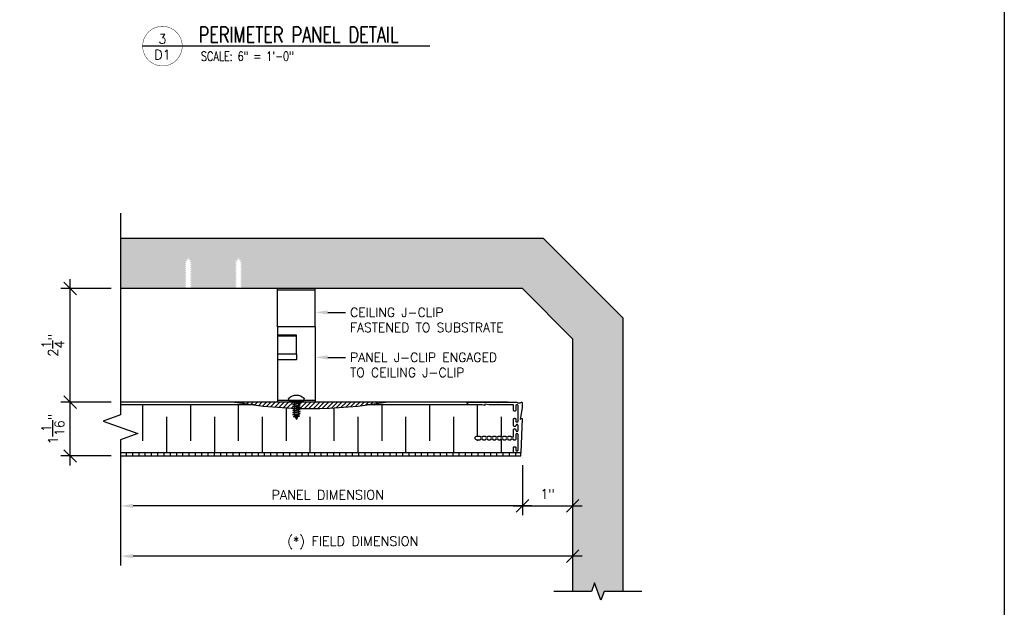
# Model space of a CAD drawing. Header units: inches. Extents: x 0 to 70.2, y 0 to 53.
# Tile 12 of 13: x 50.6 to 70.2, y 25.2 to 36.9. Entities that reach past the tile are written whole.
import ezdxf
from ezdxf import colors
from ezdxf.entities.mleader import LeaderData, LeaderLine
from ezdxf.enums import TextEntityAlignment as Align
from ezdxf.math import Vec2, Vec3

# ---------------------------------------------------------------- set-up
doc = ezdxf.new("R2010")
doc.units = ezdxf.units.IN
doc.header["$MEASUREMENT"] = 0
for name, color, linetype in [('1-ARCH', 1, 'Continuous'), ('1-DIM', 4, 'Continuous'), ('1-MOUNT', 155, 'Continuous'), ('1-PANEL', 6, 'Continuous'), ('1-TEXT', 2, 'Continuous'), ('1-TITLE', 4, 'Continuous')]:
    doc.layers.add(name, color=color, linetype=linetype)
doc.layers.add('1-VIEWPORT', color=3, linetype='Continuous', plot=False)
doc.styles.add('TEXT', font='romans.shx')
doc.dimstyles.new('DIM 6-12', dxfattribs={"dimscale": 2, "dimtxt": 0.09375, "dimasz": 0.125, "dimexe": 0.09375, "dimexo": 0.09375, "dimgap": 0.0625, "dimtad": 1, "dimdec": 4, "dimzin": 3, "dimdsep": 46, "dimlunit": 5, "dimtxsty": 'TEXT', "dimblk": 'OBLIQUE', "dimcen": 0.09375, "dimdle": 0.09375, "dimclrd": 256, "dimclre": 4, "dimclrt": 2, "dimadec": 0, "dimazin": 0, "dimtfac": 1, "dimtdec": 4, "dimtmove": 0, "dimatfit": 3, "dimfxl": 1, "dimtfill": 1, "dimtolj": 1, "dimtzin": 0, "dimlwd": -1, "dimlwe": -1, "dimarcsym": 0})

# ---------------------------------------------------------------- blocks, each defined once
blk = doc.blocks.new('_Oblique')
at = {"color": 0, "linetype": 'ByBlock', "lineweight": -2}
blk.add_line((-0.5, -0.5), (0.5, 0.5), dxfattribs=at)
blk = doc.blocks.new('*D58')
at = {"layer": '1-DIM', "transparency": 16777216}
blk.add_line((51.651, 28.038), (51.651, 29.482), dxfattribs=at)
at = {"layer": '1-DIM', "color": 4, "transparency": 16777216}
for p, q in [((52.464, 29.295), (51.464, 29.295)), ((52.464, 28.225), (51.464, 28.225))]:
    blk.add_line(p, q, dxfattribs=at)
at = {"layer": 'Defpoints', "color": 0, "transparency": 16777216}
for p in [(52.651, 29.295), (52.651, 28.225)]:
    blk.add_point(p, dxfattribs=at)
at = {"layer": '1-DIM', "transparency": 16777216, "xscale": 0.25, "yscale": 0.25, "zscale": 0.25}
for p, rotation in [((51.651, 29.295), 90), ((51.651, 28.225), 270)]:
    blk.add_blockref('_Oblique', p, dxfattribs=dict(at, rotation=rotation))
at = {"layer": '1-DIM', "color": 2, "transparency": 16777216, "insert": (51.307, 28.76), "char_height": 0.1875, "attachment_point": 5, "rotation": 90, "style": 'TEXT', "bg_fill": 3, "box_fill_scale": 1.25, "bg_fill_color": 256, "bg_fill_true_color": 13158600, "bg_fill_transparency": 0}
blk.add_mtext('\\A1;1{\\H1.000000x;\\S1/16;}"', dxfattribs=at)
at = {"layer": 'Defpoints', "color": 0, "transparency": 16777216}
blk.add_point((51.651, 29.295), dxfattribs=at)
blk = doc.blocks.new('SCREW-1_2')
for p, q in [((-0.156, 0.381), (-0.156, 0.413)), ((0.156, 0.413), (0.156, 0.381)), ((0.148, 0.373), (-0.148, 0.373)), ((-0.042, 0.368), (-0.072, 0.364)), ((-0.072, 0.364), (-0.042, 0.348)), ((-0.072, 0.364), (0.072, 0.336)), ((-0.042, 0.327), (-0.072, 0.322)), ((-0.072, 0.322), (-0.042, 0.306)), ((-0.072, 0.322), (0.072, 0.295)), ((-0.042, 0.285), (-0.072, 0.281)), ((-0.072, 0.281), (-0.042, 0.265)), ((-0.072, 0.281), (0.072, 0.253)), ((-0.042, 0.244), (-0.072, 0.24)), ((-0.072, 0.24), (-0.042, 0.223)), ((-0.072, 0.24), (0.072, 0.212)), ((-0.042, 0.203), (-0.072, 0.198)), ((-0.072, 0.198), (-0.042, 0.182)), ((-0.072, 0.198), (0.072, 0.171)), ((-0.042, 0.373), (-0.042, 0.368)), ((0.042, 0.352), (-0.042, 0.368)), ((-0.042, 0.348), (-0.042, 0.327)), ((-0.042, 0.348), (0.042, 0.332)), ((0.042, 0.311), (-0.042, 0.327)), ((-0.042, 0.306), (-0.042, 0.285)), ((-0.042, 0.306), (0.042, 0.29)), ((0.042, 0.27), (-0.042, 0.285)), ((-0.042, 0.265), (-0.042, 0.244)), ((-0.042, 0.265), (0.042, 0.249)), ((0.042, 0.228), (-0.042, 0.244)), ((-0.042, 0.223), (-0.042, 0.203)), ((-0.042, 0.223), (0.042, 0.207)), ((0.042, 0.187), (-0.042, 0.203)), ((0.042, 0.373), (0.042, 0.352)), ((0.072, 0.336), (0.042, 0.352)), ((0.042, 0.332), (0.072, 0.336)), ((0.042, 0.332), (0.042, 0.311)), ((0.072, 0.295), (0.042, 0.311)), ((0.042, 0.29), (0.072, 0.295)), ((0.042, 0.29), (0.042, 0.27)), ((0.072, 0.253), (0.042, 0.27)), ((0.042, 0.249), (0.072, 0.253)), ((0.042, 0.249), (0.042, 0.228)), ((0.072, 0.212), (0.042, 0.228)), ((0.042, 0.207), (0.072, 0.212)), ((0.042, 0.207), (0.042, 0.187)), ((-0.042, 0.161), (-0.072, 0.157)), ((-0.072, 0.157), (-0.042, 0.141)), ((-0.072, 0.157), (0.072, 0.129)), ((-0.042, 0.12), (-0.072, 0.115)), ((-0.072, 0.115), (-0.042, 0.099)), ((-0.072, 0.115), (0.072, 0.088)), ((-0.034, 0.077), (-0.065, 0.072)), ((-0.034, 0.056), (-0.065, 0.072)), ((0.059, 0.049), (-0.065, 0.072)), ((-0.042, 0.182), (-0.042, 0.161)), ((-0.042, 0.182), (0.042, 0.166)), ((0.042, 0.145), (-0.042, 0.161)), ((-0.042, 0.141), (-0.042, 0.12)), ((-0.042, 0.141), (0.042, 0.125)), ((0.042, 0.104), (-0.042, 0.12)), ((-0.042, 0.099), (-0.042, 0.094)), ((-0.042, 0.099), (0.042, 0.083)), ((-0.042, 0.094), (-0.034, 0.077)), ((-0.034, 0.077), (0.029, 0.065)), ((0.029, 0.044), (-0.034, 0.056)), ((-0.024, 0.054), (0, 0)), ((0.02, 0.046), (0, 0)), ((0.029, 0.065), (0.037, 0.084)), ((0.059, 0.049), (0.029, 0.065)), ((0.029, 0.044), (0.059, 0.049)), ((0.072, 0.171), (0.042, 0.187)), ((0.042, 0.166), (0.072, 0.171)), ((0.042, 0.166), (0.042, 0.145)), ((0.072, 0.129), (0.042, 0.145)), ((0.042, 0.125), (0.072, 0.129)), ((0.042, 0.125), (0.042, 0.104)), ((0.072, 0.088), (0.042, 0.104)), ((0.042, 0.083), (0.072, 0.088))]:
    blk.add_line(p, q)
for centre, radius, start, end in [((-0.141, 0.413), 0.0156, 131.6968, 180), ((0, 0.255), 0.227, 48.3032, 131.6968), ((0.141, 0.413), 0.0156, 0, 48.3032), ((-0.148, 0.381), 0.00781, 180, 270), ((0.148, 0.381), 0.00781, 270, 0)]:
    blk.add_arc(centre, radius, start, end)
blk = doc.blocks.new('*D59')
at = {"layer": '1-DIM', "transparency": 16777216}
blk.add_line((61.839, 26.232), (52.901, 26.232), dxfattribs=at)
blk.add_solid([(52.901, 26.274), (52.901, 26.191), (52.651, 26.232)], dxfattribs=at)
at = {"layer": 'Defpoints', "color": 0, "transparency": 16777216}
for p in [(52.651, 26.232), (52.651, 26.232), (61.651, 26.232)]:
    blk.add_point(p, dxfattribs=at)
at = {"layer": '1-DIM', "transparency": 16777216, "xscale": 0.25, "yscale": 0.25, "zscale": 0.25}
blk.add_blockref('_Oblique', (61.651, 26.232), dxfattribs=at)
at = {"layer": '1-DIM', "color": 2, "transparency": 16777216, "insert": (57.276, 26.5), "char_height": 0.1875, "attachment_point": 5, "style": 'TEXT', "bg_fill": 3, "box_fill_scale": 1.25, "bg_fill_color": 256, "bg_fill_true_color": 13158600, "bg_fill_transparency": 0}
blk.add_mtext('\\A1;(*) FIELD DIMENSION', dxfattribs=at)
blk = doc.blocks.new('*D60')
at = {"layer": '1-DIM', "color": 4, "transparency": 16777216}
blk.add_line((60.651, 28.045), (60.651, 27.045), dxfattribs=at)
at = {"layer": '1-DIM', "transparency": 16777216}
blk.add_line((60.839, 27.232), (52.901, 27.232), dxfattribs=at)
blk.add_solid([(52.901, 27.274), (52.901, 27.191), (52.651, 27.232)], dxfattribs=at)
at = {"layer": 'Defpoints', "color": 0, "transparency": 16777216}
for p in [(60.651, 28.232), (52.651, 27.232), (52.651, 27.232)]:
    blk.add_point(p, dxfattribs=at)
at = {"layer": '1-DIM', "transparency": 16777216, "xscale": 0.25, "yscale": 0.25, "zscale": 0.25}
blk.add_blockref('_Oblique', (60.651, 27.232), dxfattribs=at)
at = {"layer": '1-DIM', "color": 2, "transparency": 16777216, "insert": (56.776, 27.451), "char_height": 0.1875, "attachment_point": 5, "style": 'TEXT', "bg_fill": 3, "box_fill_scale": 1.25, "bg_fill_color": 256, "bg_fill_true_color": 13158600, "bg_fill_transparency": 0}
blk.add_mtext('\\A1;PANEL DIMENSION', dxfattribs=at)
blk = doc.blocks.new('*D61')
at = {"layer": '1-DIM', "color": 4, "transparency": 16777216}
blk.add_line((60.651, 28.045), (60.651, 27.045), dxfattribs=at)
at = {"layer": '1-DIM', "transparency": 16777216}
blk.add_line((60.464, 27.232), (61.839, 27.232), dxfattribs=at)
at = {"layer": 'Defpoints', "color": 0, "transparency": 16777216}
for p in [(60.651, 28.232), (61.651, 27.232), (61.651, 27.232)]:
    blk.add_point(p, dxfattribs=at)
at = {"layer": '1-DIM', "transparency": 16777216, "xscale": 0.25, "yscale": 0.25, "zscale": 0.25, "rotation": 180}
blk.add_blockref('_Oblique', (60.651, 27.232), dxfattribs=at)
at = {"layer": '1-DIM', "transparency": 16777216, "xscale": 0.25, "yscale": 0.25, "zscale": 0.25}
blk.add_blockref('_Oblique', (61.651, 27.232), dxfattribs=at)
at = {"layer": '1-DIM', "color": 2, "transparency": 16777216, "insert": (61.151, 27.469), "char_height": 0.1875, "attachment_point": 5, "style": 'TEXT', "bg_fill": 3, "box_fill_scale": 1.25, "bg_fill_color": 256, "bg_fill_true_color": 13158600, "bg_fill_transparency": 0}
blk.add_mtext('\\A1;1"', dxfattribs=at)
blk = doc.blocks.new('A-6415')
at = {"layer": '1-PANEL', "color": 7}
blk.add_lwpolyline([(-0.076, 0.983), (-0.076, 0.903, 0.042545), (-0.074, 0.883), (-0.034, 0.653), (-0.058, 0.673, 0.649268), (-0.075, 0.665), (-0.05, 0.004, 0.404141), (-0.046, 0), (0.092, 0, 0.414214), (0.096, 0.004), (0.096, 0.102, 0.414214), (0.076, 0.121), (0.066, 0.121, 0.414214), (0.046, 0.102), (0.046, 0.05, -0.414214), (0.036, 0.04), (0.015, 0.04, -0.414214), (0.005, 0.05), (0.005, 0.361, -0.414214), (0.015, 0.371), (0.036, 0.371, -0.414214), (0.046, 0.361), (0.046, 0.27, 0.414214), (0.066, 0.25), (0.086, 0.25, 0.414214), (0.096, 0.26), (0.096, 0.265), (0.146, 0.265), (0.146, 0.26, 0.414214), (0.156, 0.25), (0.186, 0.25, 0.414214), (0.196, 0.26), (0.196, 0.265), (0.246, 0.265), (0.246, 0.26, 0.414214), (0.256, 0.25), (0.286, 0.25, 0.414214), (0.296, 0.26), (0.296, 0.265), (0.346, 0.265), (0.346, 0.26, 0.414214), (0.356, 0.25), (0.386, 0.25, 0.414214), (0.396, 0.26), (0.396, 0.265), (0.446, 0.265), (0.446, 0.26, 0.414214), (0.456, 0.25), (0.486, 0.25, 0.414214), (0.496, 0.26), (0.496, 0.265), (0.546, 0.265), (0.546, 0.26, 0.414214), (0.556, 0.25), (0.586, 0.25, 0.414214), (0.596, 0.26), (0.596, 0.265), (0.646, 0.265), (0.646, 0.26, 0.414214), (0.656, 0.25), (0.686, 0.25, 0.414214), (0.696, 0.26), (0.696, 0.265), (0.746, 0.265), (0.746, 0.26, 0.414214), (0.756, 0.25), (0.806, 0.25, 1), (0.806, 0.33), (0.796, 0.33), (0.756, 0.33, 0.414214), (0.746, 0.32), (0.746, 0.315), (0.696, 0.315), (0.696, 0.32, 0.414214), (0.686, 0.33), (0.656, 0.33, 0.414214), (0.646, 0.32), (0.646, 0.315), (0.596, 0.315), (0.596, 0.32, 0.414214), (0.586, 0.33), (0.556, 0.33, 0.414214), (0.546, 0.32), (0.546, 0.315), (0.496, 0.315), (0.496, 0.32, 0.414214), (0.486, 0.33), (0.456, 0.33, 0.414214), (0.446, 0.32), (0.446, 0.315), (0.396, 0.315), (0.396, 0.32, 0.414214), (0.386, 0.33), (0.356, 0.33, 0.414214), (0.346, 0.32), (0.346, 0.315), (0.296, 0.315), (0.296, 0.32, 0.414214), (0.286, 0.33), (0.256, 0.33, 0.414214), (0.246, 0.32), (0.246, 0.315), (0.196, 0.315), (0.196, 0.32, 0.414214), (0.186, 0.33), (0.156, 0.33, 0.414214), (0.146, 0.32), (0.146, 0.315), (0.096, 0.315), (0.096, 0.45, 0.414214), (0.076, 0.47), (0.066, 0.47, 0.414214), (0.046, 0.45), (0.046, 0.441, -0.414214), (0.026, 0.421), (0.025, 0.421, -0.414214), (0.005, 0.441), (0.005, 0.537, -0.414214), (0.025, 0.557), (0.026, 0.557, -0.414214), (0.046, 0.537), (0.046, 0.537, 0.414214), (0.066, 0.517), (0.076, 0.517, 0.414214), (0.096, 0.537), (0.096, 0.658, 0.414214), (0.076, 0.678), (0.066, 0.678, 0.414214), (0.046, 0.658), (0.046, 0.617, -0.414214), (0.036, 0.607), (0.015, 0.607, -0.414214), (0.005, 0.617), (0.005, 0.928, -0.414214), (0.015, 0.938), (0.036, 0.938, -0.414214), (0.046, 0.928), (0.046, 0.836, 0.414214), (0.066, 0.817), (0.076, 0.817, 0.414214), (0.096, 0.836), (0.096, 0.938), (0.569, 0.938), (0.654, 0.953), (0.654, 0.928), (0.71, 0.938), (0.937, 0.938, 0.260471), (1.003, 0.979, 0.571437), (0.994, 0.993), (0.407, 0.993), (0.397, 0.983), (0.387, 0.993), (0.036, 0.993, 0.297749), (0.013, 0.978), (-0.037, 0.978), (-0.061, 0.992, 0.57735)], format="xyb", close=True, dxfattribs=at)
blk = doc.blocks.new('*D62')
at = {"layer": '1-DIM', "color": 4, "transparency": 16777216}
for p, q in [((52.464, 31.556), (51.464, 31.556)), ((52.464, 29.295), (51.464, 29.295))]:
    blk.add_line(p, q, dxfattribs=at)
at = {"layer": '1-DIM', "transparency": 16777216}
blk.add_line((51.651, 29.107), (51.651, 31.744), dxfattribs=at)
at = {"layer": 'Defpoints', "color": 0, "transparency": 16777216}
for p in [(51.651, 31.556), (52.651, 31.556), (52.651, 29.295)]:
    blk.add_point(p, dxfattribs=at)
at = {"layer": '1-DIM', "transparency": 16777216, "xscale": 0.25, "yscale": 0.25, "zscale": 0.25}
for p, rotation in [((51.651, 31.556), 90), ((51.651, 29.295), 270)]:
    blk.add_blockref('_Oblique', p, dxfattribs=dict(at, rotation=rotation))
at = {"layer": '1-DIM', "color": 2, "transparency": 16777216, "insert": (51.307, 30.426), "char_height": 0.1875, "attachment_point": 5, "rotation": 90, "style": 'TEXT', "bg_fill": 3, "box_fill_scale": 1.25, "bg_fill_color": 256, "bg_fill_true_color": 13158600, "bg_fill_transparency": 0}
blk.add_mtext('\\A1;2{\\H1.000000x;\\S1/4;}"', dxfattribs=at)
blk = doc.blocks.new('*U19')
at = {"layer": '1-TITLE', "const_width": 0.00651}
blk.add_lwpolyline([(0, 0, 1), (0.628, 0, 0.414214), (0.314, 0.314, 0.414214), (0, 0, 2.926408)], format="xyb", dxfattribs=at)
at = {"layer": '1-TITLE', "const_width": 0.02}
blk.add_lwpolyline([(0, 0), (4.559, 0)], dxfattribs=at)
at = {"layer": '1-TEXT', "style": 'TEXT'}
for tag, p in [('DETAIL#', (0.301, 0.094)), ('SHEET#', (0.306, -0.207))]:
    blk.add_attdef(tag, text='', height=0.125, dxfattribs=at).set_placement(p, align=Align.CENTER)
at = {"layer": '1-TEXT', "color": 2, "style": 'TEXT'}
blk.add_attdef('VIEWNAME', (0.89, 0.061), '', height=0.25, dxfattribs=at)
at = {"layer": '1-TEXT', "style": 'TEXT'}
for tag, p in [('NOTE1', (0.926, -0.281)), ('NOTE2', (0.926, -0.463)), ('NOTE3', (0.926, -0.655)), ('NOTE4', (0.926, -0.832))]:
    blk.add_attdef(tag, p, '', height=0.125, dxfattribs=at)

msp = doc.modelspace()

# ---------------------------------------------------------------- hatches: boundary and pattern name
at = {"layer": '1-MOUNT'}
h = msp.add_hatch(dxfattribs=at)
h.set_pattern_fill('ANSI31', color=256, scale=0.5, style=0)
h.set_pattern_definition([(45, (78.356405, 12.232475), (-0.04419417, 0.04419417), [])])
h.paths.add_polyline_path([(54.88351, 29.29497), (55.38351, 29.29497), (55.38351, 29.22532, -0.01392902)])
h.paths.add_polyline_path([(55.38351, 29.22532), (55.38351, 29.29497), (56.38351, 29.29497), (56.38351, 29.16997, -0.02764954)])
h.paths.add_polyline_path([(56.38351, 29.16997), (56.38351, 29.29497), (57.38351, 29.29497), (57.38351, 29.22532, -0.02764954)])
h.paths.add_polyline_path([(57.38351, 29.22532), (57.38351, 29.29497), (57.88351, 29.29497, -0.01392902)])

# ---------------------------------------------------------------- linework, layer by layer
for p, q in [((56.52772, 31.55638), (55.77772, 31.55638)), ((56.52772, 29.29495), (55.77772, 29.29495))]:
    msp.add_line(p, q)
at = {"layer": '1-ARCH'}
msp.add_lwpolyline([(60.65121, 31.55639), (61.65121, 30.55639)], dxfattribs=at)
at = {"layer": '1-DIM'}
for points in [[(52.65121, 33.05639), (52.65121, 29.04497), (52.30777, 28.91997), (52.99464, 28.66997), (52.65121, 28.54497), (52.65121, 26.04497)], [(63.02621, 25.53216), (62.27621, 25.53216), (62.21371, 25.36045), (62.08871, 25.70388), (62.02621, 25.53216), (61.27621, 25.53216)]]:
    msp.add_lwpolyline(points, dxfattribs=at)
at = {"layer": '1-MOUNT'}
for p, q in [((55.77772, 30.79495), (55.77772, 31.55638)), ((56.52772, 30.79495), (56.52772, 31.55638)), ((56.52772, 31.52513), (55.77772, 31.52513)), ((55.77772, 30.79495), (55.77772, 29.29495)), ((56.52772, 30.79495), (55.77772, 30.79495)), ((56.52772, 30.79495), (56.52772, 29.29495)), ((56.15272, 30.63026), (55.77772, 30.63026)), ((56.15272, 30.63026), (55.77772, 30.63026)), ((56.15272, 30.60816), (55.77772, 30.60816)), ((56.15272, 30.25141), (56.15272, 30.63026)), ((56.15272, 30.25141), (55.77772, 30.25141)), ((56.15272, 30.25141), (55.77772, 30.25141)), ((56.15272, 30.25141), (56.15272, 30.13872)), ((56.15272, 30.13872), (55.77772, 30.13872)), ((56.52772, 29.3262), (55.77772, 29.3262)), ((56.05897, 29.32625), (56.05897, 29.295)), ((56.24647, 29.32625), (56.24647, 29.295))]:
    msp.add_line(p, q, dxfattribs=at)
msp.add_arc((56.43246, 38.23247), 9.0625, 260.472717, 279.527283, dxfattribs=at)
at = {"layer": '1-PANEL', "color": 8}
for p, q in [((53.09216, 29.23918), (53.09216, 28.52547)), ((54.04377, 29.23918), (54.04377, 28.52547)), ((54.99538, 29.23918), (54.99538, 28.52547)), ((57.85021, 29.23918), (57.85021, 28.52547)), ((58.80181, 29.23918), (58.80181, 28.52547)), ((59.75342, 29.23918), (59.75342, 28.62256)), ((55.94699, 29.18299), (55.94699, 28.52547)), ((56.8986, 29.18197), (56.8986, 28.52547)), ((60.22923, 29.00127), (60.22923, 28.60735)), ((59.75342, 28.5414), (59.75342, 28.52547))]:
    msp.add_line(p, q, dxfattribs=at)
at = {"layer": '1-PANEL'}
msp.add_line((59.6348, 29.23918), (57.55026, 29.23918), dxfattribs=at)
at = {"layer": '1-VIEWPORT'}
msp.add_lwpolyline([(11, 46), (70.24281, 46), (70.24281, 0), (11, 0)], close=True, dxfattribs=at)

# ---------------------------------------------------------------- block references
at = {"layer": '1-MOUNT', "xscale": -1}
msp.add_blockref('SCREW-1_2', (56.15272, 28.95308), dxfattribs=at)
at = {"layer": '1-TITLE'}
ref = msp.add_blockref('*U19', (53.09216, 36.37609), dxfattribs=dict(at, xscale=1.254172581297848, yscale=1.254172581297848, zscale=1.254172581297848))
ref.add_attrib('VIEWNAME', 'PERIMETER PANEL DETAIL', (54.2085, 36.44525), dxfattribs={"color": 2, "height": 0.312495, "style": 'TEXT', "width": 0.75})
ref.add_attrib('DETAIL#', '3', dxfattribs={"color": 2, "height": 0.1875, "style": 'TEXT'}).set_placement((53.48625, 36.51986), align=Align.MIDDLE_CENTER)
ref.add_attrib('SHEET#', 'D1', dxfattribs={"color": 2, "height": 0.1875, "style": 'TEXT'}).set_placement((53.48625, 36.20631), align=Align.MIDDLE_CENTER)
ref.add_attrib('NOTE1', 'SCALE: 6" = 1\'-0"', dxfattribs={"color": 2, "height": 0.1875, "style": 'TEXT', "width": 0.75}).set_placement((54.2537, 36.0241), align=Align.BOTTOM_LEFT)

# ---------------------------------------------------------------- leaders
at = {"layer": '1-TEXT'}
ml = msp.add_multileader_mtext('Standard', dxfattribs=at)
ml.set_content('CEILING J-CLIP \\PFASTENED TO SUBSTRATE', color=256, style='TEXT')
ml.set_leader_properties(color=4, linetype='ByLayer', lineweight=-1)
ml.build(insert=Vec2(0, 0))
ml.multileader.update_dxf_attribs({"dogleg_length": 0.36, "arrow_head_size": 0.25})
ctx = ml.context
ctx.base_point, ctx.char_height, ctx.arrow_head_size, ctx.landing_gap_size, ctx.plane_origin = Vec3(57.1312, 31.08072), 0.18, 0.25, 0.09, Vec3(56.03725, 29.91457)
notes = []
notes.append((ctx, [(0, (1, 1, 0), (57.03318, 31.08072), (1, 0), 0.09803, [(0, [(56.52772, 31.08072)], 0, [])])]))
ctx.mtext.insert, ctx.mtext.width, ctx.mtext.flow_direction = Vec3(57.2212, 31.17072), 3.5204687, 5
ml = msp.add_multileader_mtext('Standard', dxfattribs=at)
ml.set_content('PANEL J-CLIP ENGAGED\\PTO CEILING J-CLIP', color=256, style='TEXT')
ml.set_leader_properties(color=4, linetype='ByLayer', lineweight=-1)
ml.build(insert=Vec2(0, 0))
ml.multileader.update_dxf_attribs({"dogleg_length": 0.36, "arrow_head_size": 0.25})
ctx = ml.context
ctx.base_point, ctx.char_height, ctx.arrow_head_size, ctx.landing_gap_size, ctx.plane_origin = Vec3(57.1312, 30.18557), 0.18, 0.25, 0.09, Vec3(56.03725, 29.01943)
notes.append((ctx, [(0, (1, 1, 0), (57.03318, 30.18557), (1, 0), 0.09803, [(0, [(56.52772, 30.18557)], 0, [])])]))
ctx.mtext.insert, ctx.mtext.width, ctx.mtext.flow_direction = Vec3(57.2212, 30.27557), 3.5204687, 5
for ctx, leaders in notes:
    for number, flags, end, landing, length, lines in leaders:
        leader = LeaderData()
        leader.index, (leader.has_last_leader_line, leader.has_dogleg_vector, leader.attachment_direction) = number, flags
        leader.last_leader_point, leader.dogleg_vector, leader.dogleg_length = Vec3(end), Vec3(landing), length
        for number, points, colour, breaks in lines:
            line = LeaderLine()
            line.index, line.vertices, line.color, line.breaks = number, Vec3.list(points), colors.encode_raw_color(colour), breaks
            leader.lines.append(line)
        ctx.leaders.append(leader)

# ---------------------------------------------------------------- next in the draw order: dimensions: what is measured, and where the dimension line sits
at = {"layer": '1-DIM'}
dim = msp.add_linear_dim(base=(51.6512, 29.29497), p1=(52.65121, 28.22507), p2=(52.6512, 29.29497), angle=90, dimstyle='DIM 6-12', override={"dimpost": '"'}, dxfattribs=at)
dim.commit()
dim.dimension.update_dxf_attribs({"geometry": '*D58', "text_midpoint": (51.30745, 28.76002)})
dim = msp.add_linear_dim(base=(52.65121, 26.23247), p1=(61.65121, 26.23247), p2=(52.65121, 26.23247), angle=180, text='(*) FIELD DIMENSION', dimstyle='DIM 6-12', override={"dimpost": '"', "dimblk1": 'Oblique', "dimsah": 1}, dxfattribs=at)
dim.commit()
dim.dimension.update_dxf_attribs({"geometry": '*D59', "text_midpoint": (57.27621, 26.50033)})

# ---------------------------------------------------------------- next in the draw order: linework, layer by layer
at = {"layer": '1-PANEL'}
for p, q in [((60.36659, 29.29497), (52.65121, 29.29497)), ((55.31465, 29.23918), (52.65121, 29.23918))]:
    msp.add_line(p, q, dxfattribs=at)

# ---------------------------------------------------------------- next in the draw order: dimensions: what is measured, and where the dimension line sits
at = {"layer": '1-DIM'}
dim = msp.add_linear_dim(base=(52.65121, 27.23247), p1=(60.65121, 28.23247), p2=(52.65121, 27.23247), angle=180, text='PANEL DIMENSION', dimstyle='DIM 6-12', override={"dimpost": '"', "dimblk1": 'Oblique', "dimsah": 1}, dxfattribs=at)
dim.commit()
dim.dimension.update_dxf_attribs({"geometry": '*D60', "text_midpoint": (56.77621, 27.45122)})

# ---------------------------------------------------------------- next in the draw order: linework, layer by layer
at = {"layer": '1-PANEL', "color": 8}
for p, q in [((53.56796, 29.00127), (53.56796, 28.28757)), ((54.51957, 29.00127), (54.51957, 28.28757)), ((55.47118, 29.00127), (55.47118, 28.28757)), ((56.42279, 29.00127), (56.42279, 28.28757)), ((57.3744, 29.00127), (57.3744, 28.28757)), ((58.32601, 29.00127), (58.32601, 28.28757)), ((59.27762, 29.00127), (59.27762, 28.28757)), ((60.22923, 28.55662), (60.22923, 28.28757))]:
    msp.add_line(p, q, dxfattribs=at)

# ---------------------------------------------------------------- next in the draw order: dimensions: what is measured, and where the dimension line sits
at = {"layer": '1-DIM'}
for base, p1, p2, angle, picture, middle in [((51.6512, 31.55639), (52.6512, 29.29497), (52.65121, 31.55639), 90, '*D62', (51.30745, 30.42568)), ((61.65121, 27.23247), (60.65121, 28.23247), (61.65121, 27.23247), 180, '*D61', (61.15121, 27.46908))]:
    dim = msp.add_linear_dim(base=base, p1=p1, p2=p2, angle=angle, dimstyle='DIM 6-12', override={"dimpost": '"'}, dxfattribs=at)
    dim.commit()
    dim.dimension.update_dxf_attribs({"geometry": picture, "text_midpoint": middle})

# ---------------------------------------------------------------- next in the draw order: hatches: boundary and pattern name
at = {"layer": '1-ARCH'}
h = msp.add_hatch(dxfattribs=at)
h.set_pattern_fill('AR-SAND', color=8, scale=0.1, style=0)
h.set_pattern_definition([(37.5, (-103.96666, -2.01135), (-0.00629934, 0.19268238), [0, -0.152, 0, -0.17, 0, -0.1625]), (7.5, (-103.96666, -2.01135), (0.17697767, 0.2822146), [0, -0.082, 0, -0.137, 0, -0.0525]), (327.5, (-104.08966, -2.01135), (0.31141419, 0.0005659), [0, -0.05, 0, -0.18, 0, -0.235]), (317.5, (-104.08966, -2.01135), (0.30061266, 0.08776756), [0, -0.025, 0, -0.118, 0, -0.135])])
h.paths.add_polyline_path([(55.04184, 31.95851), (55.04184, 31.97922), (55.07236, 31.99539), (55.04184, 31.99993), (55.04184, 32.02065), (55.07236, 32.03682), (55.04184, 32.04136), (55.04184, 32.06207), (55.07236, 32.07824), (55.03679, 32.08353), (55.02898, 32.10104), (55.0595, 32.11721), (55.0191, 32.12322), (55.00005, 32.16595), (54.97584, 32.11162), (54.96575, 32.1097), (54.93523, 32.09353), (54.96575, 32.08899), (54.95514, 32.0652), (54.92774, 32.05068), (54.95826, 32.04614), (54.95826, 32.02543), (54.92774, 32.00926), (54.95826, 32.00472), (54.95826, 31.98401), (54.92774, 31.96784), (54.95826, 31.9633), (54.95826, 31.94258), (54.92774, 31.92641), (54.95826, 31.92187), (54.95826, 31.90116), (54.92774, 31.88499), (54.95826, 31.88045), (54.95826, 31.85974), (54.92774, 31.84357), (54.95826, 31.83903), (54.95826, 31.81832), (54.92774, 31.80215), (54.95826, 31.79761), (54.95826, 31.77689), (54.92774, 31.76072), (54.95826, 31.75618), (54.95826, 31.73547), (54.92774, 31.7193), (54.95826, 31.71476), (54.95826, 31.69405), (54.92774, 31.67788), (54.95826, 31.67334), (54.95826, 31.65263), (54.92774, 31.63646), (54.95826, 31.63192), (54.95826, 31.61121), (54.92774, 31.59503), (54.95826, 31.59049), (54.95826, 31.56978), (54.93299, 31.55639), (54.04184, 31.55639), (54.04184, 31.565), (54.07236, 31.58117), (54.04184, 31.58571), (54.04184, 31.60642), (54.07236, 31.62259), (54.04184, 31.62713), (54.04184, 31.64784), (54.07236, 31.66402), (54.04184, 31.66856), (54.04184, 31.68927), (54.07236, 31.70544), (54.04184, 31.70998), (54.04184, 31.73069), (54.07236, 31.74686), (54.04184, 31.7514), (54.04184, 31.77211), (54.07236, 31.78828), (54.04184, 31.79282), (54.04184, 31.81353), (54.07236, 31.8297), (54.04184, 31.83425), (54.04184, 31.85496), (54.07236, 31.87113), (54.04184, 31.87567), (54.04184, 31.89638), (54.07236, 31.91255), (54.04184, 31.91709), (54.04184, 31.9378), (54.07236, 31.95397), (54.04184, 31.95851), (54.04184, 31.97922), (54.07236, 31.99539), (54.04184, 31.99993), (54.04184, 32.02065), (54.07236, 32.03682), (54.04184, 32.04136), (54.04184, 32.06207), (54.07236, 32.07824), (54.03679, 32.08353), (54.02898, 32.10104), (54.0595, 32.11721), (54.0191, 32.12322), (54.00005, 32.16595), (53.97584, 32.11162), (53.96575, 32.1097), (53.93523, 32.09353), (53.96575, 32.08899), (53.95514, 32.0652), (53.92774, 32.05068), (53.95826, 32.04614), (53.95826, 32.02543), (53.92774, 32.00926), (53.95826, 32.00472), (53.95826, 31.98401), (53.92774, 31.96784), (53.95826, 31.9633), (53.95826, 31.94258), (53.92774, 31.92641), (53.95826, 31.92187), (53.95826, 31.90116), (53.92774, 31.88499), (53.95826, 31.88045), (53.95826, 31.85974), (53.92774, 31.84357), (53.95826, 31.83903), (53.95826, 31.81832), (53.92774, 31.80215), (53.95826, 31.79761), (53.95826, 31.77689), (53.92774, 31.76072), (53.95826, 31.75618), (53.95826, 31.73547), (53.92774, 31.7193), (53.95826, 31.71476), (53.95826, 31.69405), (53.92774, 31.67788), (53.95826, 31.67334), (53.95826, 31.65263), (53.92774, 31.63646), (53.95826, 31.63192), (53.95826, 31.61121), (53.92774, 31.59503), (53.95826, 31.59049), (53.95826, 31.56978), (53.93299, 31.55639), (52.65121, 31.55639), (52.65121, 32.55639), (61.06542, 32.55639), (62.65121, 30.97061), (62.65121, 25.53216), (62.27621, 25.53216), (62.21371, 25.36045), (62.08871, 25.70388), (62.02621, 25.53216), (61.65121, 25.53216), (61.65121, 30.55639), (60.65121, 31.55639), (55.04184, 31.55639), (55.04184, 31.565), (55.07236, 31.58117), (55.04184, 31.58571), (55.04184, 31.60642), (55.07236, 31.62259), (55.04184, 31.62713), (55.04184, 31.64784), (55.07236, 31.66402), (55.04184, 31.66856), (55.04184, 31.68927), (55.07236, 31.70544), (55.04184, 31.70998), (55.04184, 31.73069), (55.07236, 31.74686), (55.04184, 31.7514), (55.04184, 31.77211), (55.07236, 31.78828), (55.04184, 31.79282), (55.04184, 31.81353), (55.07236, 31.8297), (55.04184, 31.83425), (55.04184, 31.85496), (55.07236, 31.87113), (55.04184, 31.87567), (55.04184, 31.89638), (55.07236, 31.91255), (55.04184, 31.91709), (55.04184, 31.9378), (55.07236, 31.95397)])
at = {"layer": '1-PANEL'}
h = msp.add_hatch(dxfattribs=at)
h.set_pattern_fill('ANSI31', color=8, angle=45, style=0)
h.set_pattern_definition([(90, (20.39515, -760.978), (-0.125, 3e-17), [])])
h.paths.add_polyline_path([(52.65121, 28.22507), (52.65121, 28.28757), (60.61976, 28.28757), (60.61976, 28.22507)])

# ---------------------------------------------------------------- next in the draw order: linework, layer by layer
at = {"layer": '1-ARCH'}
for p, q in [((60.65121, 31.55639), (52.65121, 31.55639)), ((61.65121, 30.55639), (61.65121, 25.53216))]:
    msp.add_line(p, q, dxfattribs=at)
msp.add_lwpolyline([(52.65121, 32.55639), (61.06542, 32.55639), (62.65121, 30.97061), (62.65121, 25.53216)], dxfattribs=at)
at = {"layer": '1-PANEL', "linetype": 'Continuous'}
msp.add_lwpolyline([(52.65121, 28.22507), (60.61976, 28.22507), (60.61976, 28.28757), (52.65121, 28.28757)], dxfattribs=at)

# ---------------------------------------------------------------- next in the draw order: block references
at = {"xscale": -1.014508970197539, "yscale": 1.014508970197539, "zscale": 1.014508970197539}
msp.add_blockref('A-6415', (60.56903, 28.28757), dxfattribs=at)

doc.saveas('drawing.dxf')
